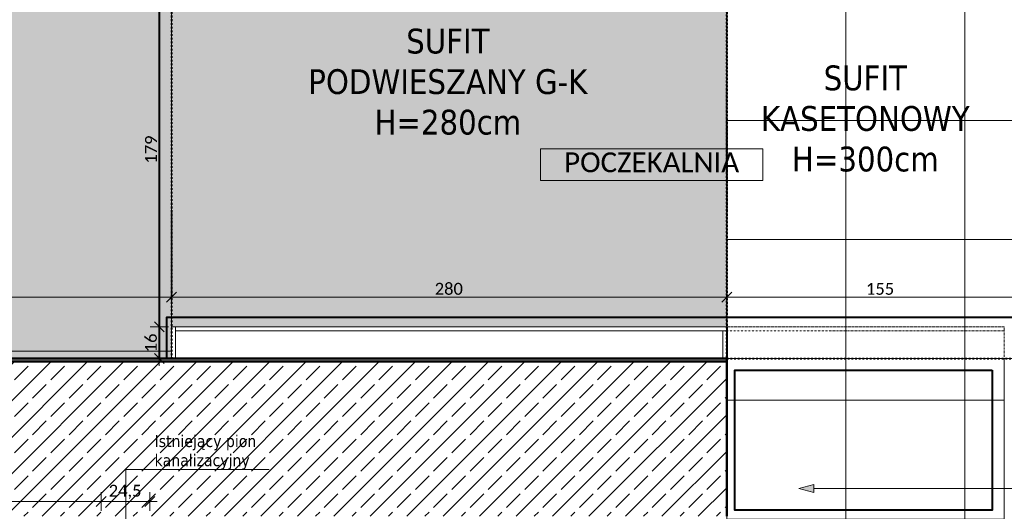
# Model space of a CAD drawing. Extents: x -1922 to 5870, y 70 to 4130.
# Tile 10 of 15: x 1820 to 2813, y 2074 to 2569. Entities that reach past the tile are written whole.
import ezdxf
from ezdxf.xclip import XClip

# ---------------------------------------------------------------- set-up
doc = ezdxf.new("R2010")
doc.units = 0
doc.header["$MEASUREMENT"] = 0
doc.header["$XCLIPFRAME"] = 0
doc.linetypes.add('Kropki i Kreski', pattern=[36, 18, -9, 0, -9])
for name, color, linetype, lineweight in [('!KONCEPCJA_Nr_pióra__61', 5, 'Continuous', 40), ('!tekst_Nr_pióra__41', 7, 'Continuous', 13), ('!ŚCIANY SUFITY PODŁOGI_Nr_pióra__2', 11, 'Continuous', 40), ('!ŚCIANY SUFITY PODŁOGI_Nr_pióra__61', 5, 'Continuous', 40), ('0_Nr_pióra__1', 7, 'Continuous', 50), ('0_Nr_pióra__41', 7, 'Continuous', 13), ('230-A Ściany działowe_Nr_pióra__1', 7, 'Continuous', 50), ('499-K Wymiary i opisy_Nr_pióra__65', 7, 'Continuous', 5), ('810-G Ogólne_Nr_pióra__22', 7, 'Continuous', 18), ('810-G Ogólne_Nr_pióra__23', 7, 'Continuous', 13), ('B_WIDOK_Nr_pióra__41', 7, 'Continuous', 13), ('Drzwi ARCHICAD_Nr_pióra__1', 7, 'Continuous', 50), ('tekst_Nr_pióra__2', 11, 'Continuous', 40)]:
    doc.layers.add(name, color=color, linetype=linetype, lineweight=lineweight)
for name, color, linetype in [('!tekst', 7, 'Continuous'), ('230-A Ściany działowe', 7, 'Continuous'), ('820-G Rysunki Obrazki', 7, 'Continuous')]:
    doc.layers.add(name, color=color, linetype=linetype)
for name, color, linetype, lineweight, true_color in [('!ŚCIANY SUFITY PODŁOGI_Nr_pióra__254', 7, 'Continuous', 13, 0xb676ff), ('!ŚCIANY SUFITY PODŁOGI_Nr_pióra__45', 7, 'Continuous', 40, 0x54be0e), ('270-A Sufity_Nr_pióra__84', 7, 'Continuous', 5, 0xa5a5a5), ('B_WIDOK_Nr_pióra__64', 7, 'Continuous', 5, 0x9f9f9f)]:
    doc.layers.add(name, color=color, linetype=linetype, lineweight=lineweight, true_color=true_color)
doc.styles.add('GENERATED_STYLE_1', font='tahoma.ttf')
doc.styles.add('GENERATED_STYLE_6', font='calibril.ttf')
doc.linetypes.add('Przerywana zygzakiem', pattern='A,0,[3,WSPL_R4_Ĺ›ciany sufity podĹ‚ogi11.Shx,S=0.793651,R=0,X=0,Y=0],-100,0', length=100)
doc.linetypes.add('Symbol-005', pattern='A,0,[1,WSPL_R4_Ĺ›ciany sufity podĹ‚ogi11.Shx,S=0.238095,R=0,X=0,Y=0],-30,0', length=30)
doc.linetypes.add('Zygzak', pattern='A,0,[2,WSPL_R4_Ĺ›ciany sufity podĹ‚ogi11.Shx,S=0.223986,R=0,X=0,Y=-0.000705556],-28.222222,0', length=28.222222)

# ---------------------------------------------------------------- blocks, each defined once
blk = doc.blocks.new('Rysunek_2_2', base_point=(1124.8, 2233.82))
at = {"layer": '!tekst', "linetype": 'Continuous', "lineweight": 0, "ltscale": 0.1, "true_color": 0x000000}
blk.add_hatch(color=18, dxfattribs=at).paths.add_polyline_path([(2605.67, 2096.71), (2620.6, 2092.71), (2620.6, 2100.71)])
at = {"layer": '230-A Ściany działowe', "linetype": 'Continuous', "lineweight": 0, "ltscale": 0.1, "true_color": 0x000000}
h = blk.add_hatch(dxfattribs=at)
h.set_pattern_fill('Tynk_0002', color=18, style=0, pattern_type=2)
h.set_pattern_definition([(0, (1124.8, 2233.816), (0, 17.3205), [0, -10]), (0, (1129.8, 2242.476), (0, 17.3205), [0, -10])])
h.paths.add_polyline_path([(2532.8, 2227.82), (1124.8, 2227.82), (1124.8, 2224.82), (2532.8, 2224.82)])
h = blk.add_hatch(dxfattribs=at)
h.set_pattern_fill('Beton_zbrojony_0002', color=18, style=0, pattern_type=2)
h.set_pattern_definition([(45, (1124.8, 2233.816), (-18.3848, 18.3848), []), (45, (1115.608, 2243.008), (-18.38478, 18.38478), [19.5, -6.5])])
h.paths.add_polyline_path([(1181.8, 2068.82), (2532.8, 2068.82), (2532.8, 2224.82), (1181.8, 2224.82)])
at = {"layer": '270-A Sufity_Nr_pióra__84', "linetype": 'Continuous', "lineweight": 5, "ltscale": 0.1, "true_color": 0xa5a5a5}
h = blk.add_hatch(dxfattribs=at)
h.set_pattern_fill('Piasek_0002', color=253, style=0, pattern_type=2)
h.set_pattern_definition([(45, (1548.8, 2864.556), (-9.54594, 9.54594), [0, -9, 0, -13.5]), (110, (1578.8, 2864.556), (12.68585, 4.61727), [0, -6.6, 0, -11.4])])
h.paths.add_polyline_path([(1124.8, 3449.82), (1124.8, 2227.82), (1972.8, 2227.82), (1972.8, 3449.82)])
at = {"layer": '270-A Sufity_Nr_pióra__84', "linetype": 'Continuous', "lineweight": 0, "ltscale": 0.1, "true_color": 0x525252}
blk.add_hatch(color=251, dxfattribs=at).paths.add_polyline_path([(2102.14, 2617.82), (1972.8, 2617.82), (1972.8, 2259.82), (2532.8, 2259.82), (2532.8, 2617.82), (2302.8, 2617.82)])
at = {"layer": '270-A Sufity_Nr_pióra__84', "linetype": 'Continuous', "lineweight": 5, "ltscale": 0.1, "true_color": 0xa5a5a5}
h = blk.add_hatch(dxfattribs=at)
h.set_pattern_fill('Siatka_60x60_0002', color=253, style=0, pattern_type=2)
h.set_pattern_definition([(0, (2532.8, 2227.82), (0, 120), []), (90, (2532.8, 2227.82), (-120, 0), [])])
h.paths.add_polyline_path([(2532.8, 2617.82), (2532.8, 2227.82), (2842.8, 2227.82), (2842.8, 2259.82), (2842.8, 2617.82), (2837.12, 2617.82), (2637.8, 2617.82)])
h = blk.add_hatch(dxfattribs=at)
h.set_pattern_fill('Siatka_60x60_0002', color=253, style=0, pattern_type=2)
h.set_pattern_definition([(0, (2532.8, 2065.82), (0, 120), []), (90, (2532.8, 2065.82), (-120, 0), [])])
h.paths.add_polyline_path([(1534.8, 2065.82), (1184.8, 2065.82), (1184.8, 1451.82), (2872.8, 1451.82), (2872.8, 1287.82), (3072.8, 1287.82), (3072.8, 1650.82), (2844.8, 1650.82), (2844.8, 2065.82), (2812.79, 2065.82), (2812.79, 2227.82), (2532.8, 2227.82), (2532.8, 2065.82), (1980.8, 2065.82), (1980.8, 1775.82), (1534.8, 1775.82)])
at = {"layer": '!tekst_Nr_pióra__41', "color": 7, "linetype": 'Continuous', "lineweight": 13, "ltscale": 0.1}
for p, q in [((2605.67, 2096.71), (2620.6, 2100.71)), ((2605.67, 2096.71), (2620.6, 2092.71)), ((2620.6, 2100.71), (2620.6, 2092.71)), ((2620.6, 2096.71), (3315.42, 2096.71))]:
    blk.add_line(p, q, dxfattribs=at)
at = {"layer": '!ŚCIANY SUFITY PODŁOGI_Nr_pióra__2', "color": 11, "linetype": 'Zygzak', "lineweight": 40, "ltscale": 0.1, "flags": 128}
for points in [[(1960.41, 2604.37), (1960.41, 2227.82)], [(1967.84, 2227.82), (1967.84, 2269.58), (2842.8, 2269.58)]]:
    blk.add_lwpolyline(points, dxfattribs=at)
at = {"layer": '!ŚCIANY SUFITY PODŁOGI_Nr_pióra__254', "color": 191, "linetype": 'Symbol-005', "lineweight": 13, "ltscale": 0.1, "true_color": 0xb676ff, "flags": 128}
blk.add_lwpolyline([(1972.8, 2235.35), (1132.34, 2235.35), (1132.34, 3449.82)], dxfattribs=at)
at = {"layer": '!ŚCIANY SUFITY PODŁOGI_Nr_pióra__45', "color": 72, "linetype": 'Przerywana zygzakiem', "lineweight": 40, "ltscale": 0.1, "true_color": 0x54be0e, "flags": 128}
blk.add_lwpolyline([(2800.47, 2216.28), (2800.47, 2075.13), (2540.96, 2075.13), (2540.96, 2216.28)], close=True, dxfattribs=at)
at = {"layer": '!ŚCIANY SUFITY PODŁOGI_Nr_pióra__61', "color": 5, "linetype": 'Kropki i Kreski', "lineweight": 40, "ltscale": 0.1, "flags": 128}
for points in [[(1972.8, 2617.82), (1972.8, 2227.82), (2532.8, 2227.82), (2532.8, 2617.82)], [(2532.8, 2227.82), (2842.8, 2227.82), (2842.8, 2617.82), (2532.8, 2617.82)]]:
    blk.add_lwpolyline(points, close=True, dxfattribs=at)
at = {"layer": '0_Nr_pióra__41', "color": 7, "linetype": 'Continuous', "lineweight": 13, "ltscale": 0.1}
for p, q in [((1926.79, 2051.72), (1926.79, 2115.87)), ((1926.79, 2115.87), (1948.44, 2115.87)), ((1948.44, 2115.87), (2071.17, 2115.87))]:
    blk.add_line(p, q, dxfattribs=at)
at = {"layer": '230-A Ściany działowe_Nr_pióra__1', "color": 7, "linetype": 'Continuous', "lineweight": 50, "ltscale": 0.1}
for p, q in [((2532.8, 2227.82), (2532.8, 2224.82)), ((2532.8, 2224.82), (1181.8, 2224.82)), ((2532.8, 2224.82), (2532.8, 2068.82))]:
    blk.add_line(p, q, dxfattribs=at)
at = {"layer": '230-A Ściany działowe_Nr_pióra__1', "color": 7, "linetype": 'Continuous', "lineweight": 50, "ltscale": 0.1, "flags": 128}
blk.add_lwpolyline([(2532.8, 2227.82), (1124.8, 2227.82)], dxfattribs=at)
at = {"layer": '270-A Sufity_Nr_pióra__84', "color": 253, "linetype": 'Continuous', "lineweight": 5, "ltscale": 0.1, "true_color": 0xa5a5a5}
for p, q in [((1972.8, 3449.82), (1972.8, 2227.82)), ((1972.8, 2617.82), (1972.8, 2259.82)), ((2532.8, 2617.82), (2532.8, 2227.82)), ((2532.8, 2259.82), (2532.8, 2617.82)), ((1972.8, 2259.82), (2532.8, 2259.82)), ((1972.8, 2227.82), (1124.8, 2227.82)), ((2812.79, 2227.82), (2532.8, 2227.82)), ((2532.8, 2227.82), (2532.8, 2065.82)), ((2532.8, 2227.82), (2842.8, 2227.82)), ((2812.79, 2065.82), (2812.79, 2227.82))]:
    blk.add_line(p, q, dxfattribs=at)
at = {"layer": '499-K Wymiary i opisy_Nr_pióra__65', "color": 7, "linetype": 'Continuous', "lineweight": 5, "ltscale": 0.1}
for p, q in [((1960.41, 2259.82), (1960.41, 2617.82)), ((1977.8, 2294.57), (1967.8, 2284.57)), ((1972.8, 2280.2), (1972.8, 2298.95)), ((2537.8, 2294.57), (2527.8, 2284.57)), ((2532.8, 2280.2), (2532.8, 2298.95)), ((1124.8, 2289.57), (1972.8, 2289.57)), ((1972.8, 2289.57), (2532.8, 2289.57)), ((2532.8, 2289.57), (2842.8, 2289.57)), ((1955.41, 2264.82), (1965.41, 2254.82)), ((1969.78, 2259.82), (1951.03, 2259.82)), ((1960.41, 2227.82), (1960.41, 2259.82)), ((1969.78, 2227.82), (1951.03, 2227.82)), ((1955.41, 2232.82), (1965.41, 2222.82)), ((1960.41, 2220.32), (1960.41, 2227.82)), ((1906.8, 2088.8), (1896.8, 2078.8)), ((1901.8, 2074.43), (1901.8, 2093.18)), ((1945.8, 2078.8), (1955.8, 2088.8)), ((1950.8, 2074.43), (1950.8, 2093.18)), ((1564.8, 2083.8), (1901.8, 2083.8)), ((1901.8, 2083.8), (1950.8, 2083.8)), ((1950.8, 2083.8), (1958.3, 2083.8))]:
    blk.add_line(p, q, dxfattribs=at)
at = {"layer": '810-G Ogólne_Nr_pióra__22', "color": 7, "linetype": 'Continuous', "lineweight": 18, "ltscale": 0.1, "flags": 128}
blk.add_lwpolyline([(1972.8, 2227.82), (1972.8, 2259.82), (2532.8, 2259.82), (2532.8, 2227.82)], close=True, dxfattribs=at)
at = {"layer": '810-G Ogólne_Nr_pióra__23', "color": 7, "linetype": 'Continuous', "lineweight": 13, "ltscale": 0.1, "flags": 128}
for points in [[(1972.8, 2227.82), (1972.8, 2259.82), (1976.8, 2259.82), (1976.8, 2227.82)], [(1976.8, 2259.82), (2532.8, 2259.82), (2532.8, 2255.82), (1976.8, 2255.82)], [(2532.8, 2255.82), (2532.8, 2227.82), (2528.8, 2227.82), (2528.8, 2255.82)]]:
    blk.add_lwpolyline(points, close=True, dxfattribs=at)
at = {"layer": '810-G Ogólne_Nr_pióra__23', "color": 7, "linetype": 'Kropki i Kreski', "lineweight": 13, "ltscale": 0.1, "flags": 128}
for points in [[(2532.8, 2227.82), (2532.8, 2259.82), (2812.79, 2259.82), (2812.79, 2227.82)], [(2532.8, 2259.82), (2812.79, 2259.82), (2812.79, 2255.82), (2532.8, 2255.82)]]:
    blk.add_lwpolyline(points, close=True, dxfattribs=at)
at = {"layer": 'B_WIDOK_Nr_pióra__64', "color": 253, "linetype": 'Continuous', "lineweight": 5, "ltscale": 0.1, "true_color": 0x9f9f9f}
for p, q in [((2569.13, 2439.12), (2345.03, 2439.12)), ((2345.03, 2439.12), (2345.03, 2407.12)), ((2569.13, 2407.12), (2569.13, 2439.12)), ((2345.03, 2407.12), (2569.13, 2407.12))]:
    blk.add_line(p, q, dxfattribs=at)
at = {"layer": 'Drzwi ARCHICAD_Nr_pióra__1', "color": 7, "linetype": 'Continuous', "lineweight": 50, "ltscale": 0.1}
for p, q in [((2532.8, 2227.82), (2532.8, 2224.82)), ((2532.8, 2224.82), (2532.8, 2068.82))]:
    blk.add_line(p, q, dxfattribs=at)
at = {"layer": 'tekst_Nr_pióra__2', "color": 11, "linetype": 'Przerywana zygzakiem', "lineweight": 40, "ltscale": 0.1, "flags": 128}
blk.add_lwpolyline([(2532.8, 2259.82), (2532.8, 2227.82)], dxfattribs=at)
at = {"layer": '!KONCEPCJA_Nr_pióra__61', "color": 5, "linetype": 'Continuous', "lineweight": 40, "insert": (2251.47, 2560.31), "char_height": 25, "width": 310.2201, "attachment_point": 2, "line_spacing_factor": 0.980312, "style": 'GENERATED_STYLE_1'}
blk.add_mtext('\\A1;{\\pqc;\\fTahoma|b0|i0|c238|p34;SUFIT PODWIESZANY G-K\\P\\pqc;\\fTahoma|b0|i0|c238|p34;H=\\fTahoma|b0|i0|c238|p34;28\\fTahoma|b0|i0|c238|p34;0cm}', dxfattribs=at)
at = {"layer": '!KONCEPCJA_Nr_pióra__61', "color": 5, "linetype": 'Continuous', "lineweight": 40, "insert": (2672.57, 2523.19), "char_height": 25, "attachment_point": 2, "line_spacing_factor": 0.980876, "style": 'GENERATED_STYLE_1'}
blk.add_mtext('\\A1;{\\pqc;\\fTahoma|b0|i0|c238|p34;SUFIT \\P\\pqc;\\fTahoma|b0|i0|c238|p34;KASETONOWY\\P\\pqc;\\fTahoma|b0|i0|c238|p34;H=3\\fTahoma|b0|i0|c238|p34;00\\fTahoma|b0|i0|c238|p34;cm}', dxfattribs=at)
at = {"layer": '0_Nr_pióra__1', "color": 7, "linetype": 'Continuous', "lineweight": 50, "insert": (1955.64, 2115.9), "char_height": 12, "width": 108.3299, "attachment_point": 7, "line_spacing_factor": 0.9665, "style": 'GENERATED_STYLE_1'}
blk.add_mtext('\\A1;{\\pql;\\fTahoma|b0|i0|c238|p34;I\\fTahoma|b0|i0|c238|p34;stniejący pion kanalizacyjny}', dxfattribs=at)
at = {"layer": '499-K Wymiary i opisy_Nr_pióra__65', "color": 7, "linetype": 'Continuous', "lineweight": 5, "char_height": 12, "attachment_point": 7, "rotation": 90, "style": 'GENERATED_STYLE_6'}
for s, insert, width in [('\\A1;{\\pql;\\fCalibri Light|b0|i0|c238|p34;179}', (1958.01, 2424.22), 29.1841), ('\\A1;{\\pql;\\fCalibri Light|b0|i0|c238|p34;16}', (1958.01, 2234.09), 19.4561)]:
    blk.add_mtext(s, dxfattribs=dict(at, insert=insert, width=width))
at = {"layer": '499-K Wymiary i opisy_Nr_pióra__65', "color": 7, "linetype": 'Continuous', "lineweight": 5, "char_height": 12, "attachment_point": 7, "style": 'GENERATED_STYLE_6'}
for s, insert, width in [('\\A1;{\\pql;\\fCalibri Light|b0|i0|c238|p34;280}', (2238.21, 2291.97), 29.1841), ('\\A1;{\\pql;\\fCalibri Light|b0|i0|c238|p34;155}', (2673.21, 2291.97), 29.1841), ('\\A1;{\\pql;\\fCalibri Light|b0|i0|c238|p34;24,5}', (1909.34, 2086.2), 33.92)]:
    blk.add_mtext(s, dxfattribs=dict(at, insert=insert, width=width))
at = {"layer": 'B_WIDOK_Nr_pióra__41', "color": 7, "linetype": 'Continuous', "lineweight": 13, "insert": (2457.08, 2435.6), "char_height": 20, "attachment_point": 2, "style": 'GENERATED_STYLE_6'}
blk.add_mtext('\\A1;{\\pqc;\\fCalibri Light|b0|i0|c238|p34;POCZEKALNIA}', dxfattribs=at)

msp = doc.modelspace()

# ---------------------------------------------------------------- block references
at = {"layer": '820-G Rysunki Obrazki', "color": 9, "linetype": 'Continuous', "lineweight": 5, "ltscale": 0.1, "true_color": 0xc2c2c2}
ref = msp.add_blockref('Rysunek_2_2', (1124.8, 2233.82), dxfattribs=at)
XClip(ref).set_block_clipping_path([(712.59345625, 344.4914316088), (3674.7757765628, 3672.7923996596)])

doc.saveas('drawing.dxf')
